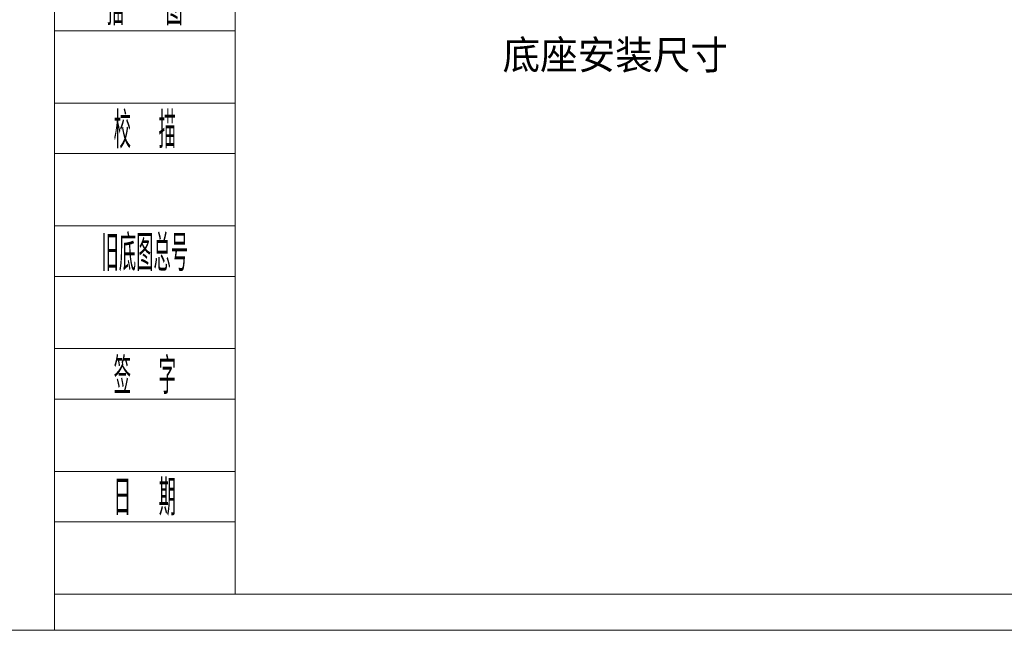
# Model space of a CAD drawing. Header units: millimetres. Extents: x -46 to 5160, y -5105 to -1541.
# Tile 38 of 104: x 2453 to 3407, y -5105 to -4513. Entities that reach past the tile are written whole.
import ezdxf
from ezdxf.enums import TextEntityAlignment as Align

# ---------------------------------------------------------------- set-up
doc = ezdxf.new("R2010")
doc.units = ezdxf.units.MM
doc.header["$LTSCALE"] = 0.3175
for name, color, linetype, lineweight in [('1轮廓实线层', 7, 'Continuous', 18), ('2细线层', 4, 'Continuous', 13), ('6文字层', 3, 'Continuous', 13), ('图框层', 7, 'Continuous', 18)]:
    doc.layers.add(name, color=color, linetype=linetype, lineweight=lineweight)
doc.styles.add('PC_TEXTSTYLE', font='ISOCP.SHX', dxfattribs={"width": 0.707, "bigfont": 'GBCBIG.SHX'})

# ---------------------------------------------------------------- blocks, each defined once
blk = doc.blocks.new('ZwmFrameMain_A4^_^无分区图框^_^portrait')
at = {"layer": '2细线层'}
for p in [(185, 292), (-25, -5)]:
    blk.add_line(p, (185, -5), dxfattribs=at)
blk = doc.blocks.new('ZwmFrameMain_1_A4^_^无分区图框^_^landscape')
at = {"layer": '1轮廓实线层'}
for q in [(0, 200), (267, 0)]:
    blk.add_line((0, 0), q, dxfattribs=at)
at = {"layer": '2细线层'}
for q in [(-25, 205), (272, -5)]:
    blk.add_line((-25, -5), q, dxfattribs=at)
blk = doc.blocks.new('ZwmFrameMain_1_附加栏')
at = {"layer": '2细线层'}
for p, q in [((-25, 102), (0, 102)), ((-25, 95), (0, 95)), ((-25, 85), (0, 85)), ((-25, 78), (0, 78)), ((-25, 68), (0, 68)), ((-25, 61), (0, 61)), ((-25, 51), (0, 51)), ((-25, 44), (0, 44)), ((-25, 34), (0, 34)), ((-25, 27), (0, 27)), ((-25, 17), (0, 17)), ((-25, 10), (0, 10)), ((-25, 0), (0, 0))]:
    blk.add_line(p, q, dxfattribs=at)
at = {"layer": '6文字层', "color": 3, "style": 'PC_TEXTSTYLE'}
for s, width, p in [('借通用件登记', 0.667, (-12.5, 98.5)), ('描   图', 0.6667, (-12.5, 81.5)), ('校  描', 0.667, (-12.5, 64.5)), ('旧底图总号', 0.667, (-12.5, 47.5)), ('签  字', 0.667, (-12.5, 30.5)), ('日  期', 0.667, (-12.49, 13.6))]:
    blk.add_text(s, height=5, dxfattribs=dict(at, width=width)).set_placement(p, align=Align.MIDDLE)
at = {"layer": '6文字层', "style": 'PC_TEXTSTYLE'}
for tag, width, p, p2 in [('借通用件登记', 0.671328, (-23.44, 86.36), (-1.25, 86.36)), ('描图', 2.120922, (-23.44, 69.36), (-1.25, 69.36)), ('校图', 2.149976, (-23.75, 52.06), (-1.25, 52.06)), ('旧底图总号', 0.761452, (-22.84, 35.67), (-1.86, 35.67)), ('签字', 2.026939, (-23.14, 18.37), (-1.56, 18.37)), ('日期', 1.89999, (-22.84, 1.37), (-2.17, 1.37))]:
    blk.add_attdef(tag, text='', height=5, dxfattribs=dict(at, width=width)).set_placement(p, p2, align=Align.FIT)

msp = doc.modelspace()

# ---------------------------------------------------------------- block references
at = {"layer": '图框层'}
for name, p, xscale, yscale, zscale in [('ZwmFrameMain_A4^_^无分区图框^_^portrait', (266.51172, -5045.14078), 12, 12, 12), ('ZwmFrameMain_1_A4^_^无分区图框^_^landscape', (2661.51172, -5070.14078), 7, 7, 7), ('ZwmFrameMain_1_附加栏', (2661.51172, -5070.14078), 7, 7, 7)]:
    msp.add_blockref(name, p, dxfattribs=dict(at, xscale=xscale, yscale=yscale, zscale=zscale))

# ---------------------------------------------------------------- texts
at = {"layer": '6文字层'}
msp.add_text('底座安装尺寸', height=28, dxfattribs=at).set_placement((3029.95244, -4546.89579), align=Align.MIDDLE)

doc.saveas('drawing.dxf')
